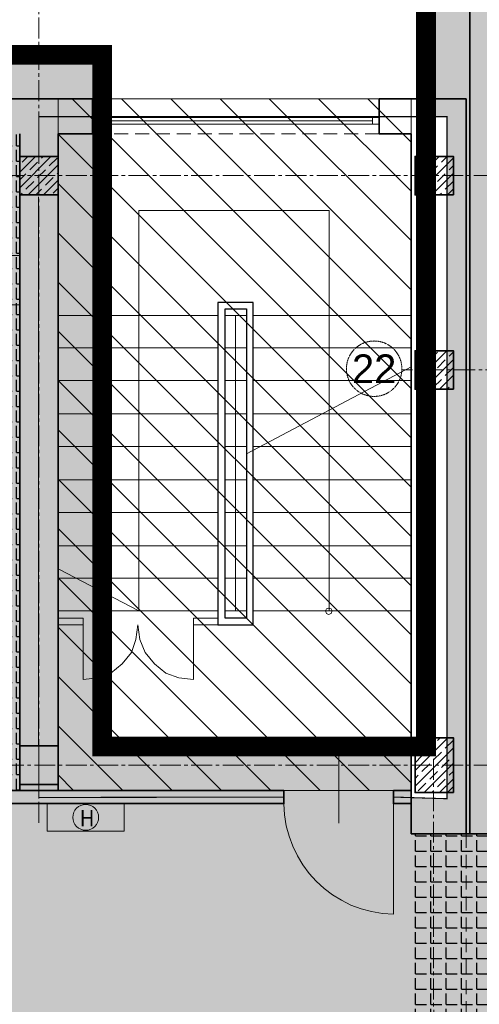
# Model space of a CAD drawing. Header units: millimetres. Extents: x -1413 to 4627, y 0 to 12711.
# Tile 98 of 247: x 1386 to 1804, y 6943 to 7840. Entities that reach past the tile are written whole.
import ezdxf
from ezdxf.enums import TextEntityAlignment as Align

# ---------------------------------------------------------------- set-up
doc = ezdxf.new("R2010")
doc.units = ezdxf.units.MM
for name, pattern in [('ACAD_ISO02W100', [15, 12, -3]), ('CACHE2', [4.7625, 3.175, -1.5875]), ('CENTER2', [28.575, 19.05, -3.175, 3.175, -3.175]), ('CONTINU', [0]), ('DASHED', [19.05, 12.7, -6.35]), ('DASHED2', [0.375, 0.25, -0.125])]:
    doc.linetypes.add(name, pattern=pattern)
doc.layers.add('PDF _Geometria', color=7, linetype='Continuous')
doc.layers.add('SQ_STREFY FUNKCJONALNE', color=7, linetype='Continuous')
for name, color, linetype, lineweight in [('SQ EI', 1, 'ZYGZAK', 9), ('sq_bud istn', 253, 'Continuous', 15), ('SQ_HATCH', 140, 'Continuous', 13), ('SQ_ISTN.Ściany', 140, 'Continuous', 35), ('SQ_Nadproża', 112, 'DASHED', 13), ('Sq_Okna', 170, 'Continuous', 9), ('SQ_Osie', 220, 'CENTER2', 9), ('SQ_TECHNOLOGIA', 251, 'Continuous', 9), ('SQ_ZAKRES_OPRACOWANIA', 7, 'ACAD_ISO02W100', 20)]:
    doc.layers.add(name, color=color, linetype=linetype, lineweight=lineweight)
doc.layers.add('SQ_P.POŻ', color=7, linetype='CONTINU', lineweight=13, true_color=0xc70000)
doc.layers.add('SQ_Widok', color=7, linetype='DASHED', lineweight=15, true_color=0x474747)
doc.styles.add('Arial Narrow_2', font='ARIALN.TTF', dxfattribs={"height": 20})
doc.styles.get("Standard").update_dxf_attribs({"font": 'arial.ttf'})
doc.linetypes.add('ZYGZAK', pattern='A,0.00254,-5.08,[131,ltypeshp.shx,S=5.08,R=0,X=-5.08,Y=0],-10.16,[131,ltypeshp.shx,S=5.08,R=180,X=5.08,Y=0],-5.08', length=20.32254)
pattern_1 = [(0, (0, 0), (0, 13.97), [10.16, -3.81]), (90, (0, 0), (-13.97, 9e-16), [10.16, -3.81])]

# ---------------------------------------------------------------- blocks, each defined once
blk = doc.blocks.new('osie bud A')
at = {"layer": 'SQ_ISTN.Ściany', "lineweight": 5}
h = blk.add_hatch(dxfattribs=at)
h.set_pattern_fill('JIS_STN_1E', color=256, scale=10)
h.set_pattern_definition([(45, (46210.293, 23121.439), (-7.071068, 7.071068), []), (45, (46217.343, 23121.439), (-7.071068, 7.071068), [10, -5])])
h.paths.add_polyline_path([(25436.8, 18313.95), (25471.8, 18313.95), (25471.8, 18278.95), (25436.8, 18278.95)])
h.paths.add_polyline_path([(25436.8, 18613.95), (25471.8, 18613.95), (25471.8, 18578.95), (25436.8, 18578.95)])
h.paths.add_polyline_path([(25436.8, 19153.95), (25471.8, 19153.95), (25471.8, 19118.95), (25436.8, 19118.95)])
h.paths.add_polyline_path([(24776.8, 19153.95), (24811.8, 19153.95), (24811.8, 19118.95), (24776.8, 19118.95)])
h.paths.add_polyline_path([(24116.8, 19153.95), (24151.8, 19153.95), (24151.8, 19118.95), (24116.8, 19118.95)])
h.paths.add_polyline_path([(23456.8, 19153.95), (23491.8, 19153.95), (23491.8, 19118.95), (23456.8, 19118.95)])
h.paths.add_polyline_path([(23456.8, 18613.95), (23491.8, 18613.95), (23491.8, 18578.95), (23456.8, 18578.95)])
h.paths.add_polyline_path([(23456.8, 18313.95), (23491.8, 18313.95), (23491.8, 18278.95), (23456.8, 18278.95)])
h.paths.add_polyline_path([(23456.8, 17776.95), (23491.8, 17776.95), (23491.8, 17741.95), (23456.8, 17741.95)])
h.paths.add_polyline_path([(24116.8, 17776.95), (24151.8, 17776.95), (24151.8, 17741.95), (24116.8, 17741.95)])
h.paths.add_polyline_path([(24776.8, 17776.95), (24811.8, 17776.95), (24811.8, 17741.95), (24776.8, 17741.95)])
h.paths.add_polyline_path([(25436.8, 17776.95), (25471.8, 17776.95), (25471.8, 17741.95), (25436.8, 17741.95)])
h.paths.add_polyline_path([(24776.8, 18313.95), (24811.8, 18313.95), (24811.8, 18278.95), (24776.8, 18278.95)])
h.paths.add_polyline_path([(24776.8, 18613.95), (24811.8, 18613.95), (24811.8, 18578.95), (24776.8, 18578.95)])
h.paths.add_polyline_path([(24116.8, 18613.95), (24151.8, 18613.95), (24151.8, 18578.95), (24116.8, 18578.95)])
h.paths.add_polyline_path([(23156.8, 18313.95), (23191.8, 18313.95), (23191.8, 18278.95), (23156.8, 18278.95)])
h.paths.add_polyline_path([(24116.8, 18313.95), (24151.8, 18313.95), (24151.8, 18278.95), (24116.8, 18278.95)])
h = blk.add_hatch(dxfattribs=at)
h.set_pattern_fill('JIS_STN_1E', color=256, scale=10)
h.set_pattern_definition([(45, (41985.81, 20594.946), (-7.071068, 7.071068), []), (45, (41992.86, 20594.946), (-7.071068, 7.071068), [10, -5])])
h.paths.add_polyline_path([(22796.8, 18321.45), (22831.8, 18321.45), (22831.8, 18271.45), (22796.8, 18271.45)])
h.paths.add_polyline_path([(22796.8, 18621.45), (22831.8, 18621.45), (22831.8, 18571.45), (22796.8, 18571.45)])
h.paths.add_polyline_path([(22796.8, 17776.95), (22831.8, 17776.95), (22831.8, 17741.95), (22796.8, 17741.95)])
h.paths.add_polyline_path([(22796.8, 17953.95), (22831.8, 17953.95), (22831.8, 17918.95), (22796.8, 17918.95)])
h.paths.add_polyline_path([(23156.8, 17776.95), (23191.8, 17776.95), (23191.8, 17741.95), (23156.8, 17741.95)])
at = {"layer": 'SQ_ISTN.Ściany'}
for points in [[(22796.8, 18321.45), (22831.8, 18321.45), (22831.8, 18271.45), (22796.8, 18271.45)], [(23156.8, 18313.95), (23191.8, 18313.95), (23191.8, 18278.95), (23156.8, 18278.95)], [(22796.8, 17953.95), (22831.8, 17953.95), (22831.8, 17918.95), (22796.8, 17918.95)], [(22796.8, 17776.95), (22831.8, 17776.95), (22831.8, 17741.95), (22796.8, 17741.95)], [(23156.8, 17776.95), (23191.8, 17776.95), (23191.8, 17741.95), (23156.8, 17741.95)], [(23156.8, 17776.95), (23191.8, 17776.95), (23191.8, 17741.95), (23156.8, 17741.95)]]:
    blk.add_lwpolyline(points, close=True, dxfattribs=at)
at = {"layer": 'SQ_Osie'}
for p, q in [((22814.35, 19281.37), (22815.47, 17546.82)), ((23174.3, 18348.86), (23174.3, 17597.31)), ((22587.87, 18296.45), (25598.18, 18296.45)), ((22587.87, 17759.45), (25598.18, 17759.45))]:
    blk.add_line(p, q, dxfattribs=at)
blk = doc.blocks.new('hydrrant wewn.')
at = {"layer": 'SQ_P.POŻ', "color": 1, "lineweight": 13}
blk.add_lwpolyline([(-6514.59, 7028.3), (-6514.59, 7003.3), (-6584.59, 7003.3), (-6584.59, 7028.3)], close=True, dxfattribs=at)
blk.add_circle((-6549.59, 7015.8), 11.77, dxfattribs=at)
at = {"layer": 'SQ_P.POŻ', "insert": (-6554.57, 7022.57), "char_height": 15, "attachment_point": 1, "style": 'Arial Narrow_2'}
blk.add_mtext_dynamic_manual_height_columns('H', width=17.4136, gutter_width=100, heights=[0], dxfattribs=at)
blk = doc.blocks.new('stan projektowany')
at = {"layer": 'sq_bud istn'}
h = blk.add_hatch(dxfattribs=at)
h.set_pattern_fill('LINE', color=256, scale=10, angle=135)
h.set_pattern_definition([(135, (-10464.962, 0), (-22.45064, -22.45064), [])])
h.paths.add_polyline_path([(-17039.65, 7138.15), (-16718.15, 7138.15), (-16718.15, 7768.15), (-17039.65, 7768.15)])
at = {"layer": 'SQ_HATCH'}
h = blk.add_hatch(dxfattribs=at)
h.set_pattern_fill('ANGLE')
h.set_pattern_definition([(0, (-10464.962, 6233.929), (0, 6.985), [5.08, -1.905]), (90, (-10464.962, 6233.929), (-6.985, 4e-16), [5.08, -1.905])])
h.paths.add_polyline_path([(-15233.14, 8198.65), (-15198.14, 8198.65), (-15176.65, 8198.65), (-15176.65, 8216.15), (-15144.65, 8216.15), (-15144.65, 8147.15), (-15144.65, 7886.15), (-15144.65, 7837.15), (-15144.65, 7734.77), (-15104.65, 7734.77), (-15104.65, 10535.59), (-15737.65, 10535.59), (-15737.65, 10615.59), (-15789.65, 10615.59), (-16075.65, 10615.59), (-16075.65, 9587.27), (-16120.11, 9587.27), (-16120.11, 9436.61), (-16071.65, 9436.61), (-16071.65, 9307.59), (-16259.65, 9307.59), (-16259.65, 8898.65), (-16704.65, 8898.65), (-16704.65, 7768.15), (-16704.65, 7751.82), (-16685.57, 7751.82), (-16685.57, 7130.61), (-16718.15, 7131.63), (-16718.15, 7178.15), (-16999.65, 7178.15), (-16999.65, 7808.15), (-19394.65, 7808.15), (-19394.65, 6211.23), (-19462.48, 6211.23), (-19462.48, 5925.46), (-18509.26, 5925.46), (-18509.26, 6211.23), (-17103.03, 6223.02), (-17103.03, 5881.49), (-15104.65, 5873.27), (-15104.65, 7734.77), (-15144.65, 7734.77), (-15144.65, 7707.15), (-15176.65, 7707.15), (-15176.65, 7706.65), (-15176.65, 7706.65), (-15259.89, 7706.65), (-15259.87, 7706.75), (-15259.87, 7707.15), (-15292.71, 7707.15), (-15292.71, 7696.65), (-15292.7, 7696.65), (-15292.71, 7706.65), (-15297.71, 7706.65), (-15297.7, 7699.45, 0.414214), (-15297.4, 7699.15), (-15296.5, 7699.15, -0.414214), (-15296.2, 7698.85), (-15296.2, 7696.95, 0.527766), (-15295.86, 7696.59, -0.450501), (-15295.27, 7696.07, -0.414104), (-15295.79, 7695.54), (-15295.07, 7695.5), (-15295.79, 7695.54, -0.414323), (-15296.32, 7696.07, -0.409171), (-15295.87, 7696.65, -0.450389), (-15296.2, 7696.95), (-15296.2, 7698.85, 0.414214), (-15296.5, 7699.15), (-15297.4, 7699.15, -0.414214), (-15297.7, 7699.45), (-15297.71, 7706.65), (-15292.71, 7706.65), (-15292.71, 7707.15), (-15259.87, 7707.15), (-15259.87, 7734.77), (-15473.3, 7734.77), (-15473.3, 7771.14, -0.414214), (-15477.3, 7775.14, -1), (-15469.3, 7775.14, -0.414214), (-15473.3, 7771.14), (-15473.3, 7749.3), (-15457.7, 7749.3), (-15457.7, 7760.15), (-15457.96, 7760.19), (-15457.96, 7773.87), (-15457.96, 7787.54), (-15457.7, 7799.3), (-15457.7, 7787.58), (-15431.62, 7791.36, -0.038172), (-15427.99, 7791.64, -0.032853), (-15424.84, 7791.44, -0.057631), (-15419.72, 7790.17, -0.057695), (-15415.53, 7788.02, -0.068919), (-15411.87, 7784.77, -0.070278), (-15409.44, 7780.92, -0.066142), (-15408.18, 7776.69, -0.045653), (-15407.94, 7773.2, -0.032968), (-15408.15, 7770.68, -0.068737), (-15409.44, 7766.28, -0.070278), (-15411.87, 7762.43, -0.068919), (-15415.53, 7759.18, -0.057695), (-15419.72, 7757.03, -0.057631), (-15424.84, 7755.76, -0.032853), (-15427.99, 7755.56, -0.033182), (-15431.15, 7755.77), (-15457.7, 7760.15), (-15457.7, 7749.3), (-15473.3, 7749.3), (-15473.3, 7734.77), (-15259.87, 7734.77), (-15259.87, 7837.15), (-15259.9, 7837.15), (-15259.87, 7837.13), (-15176.65, 7837.15), (-15176.65, 7734.77), (-15144.65, 7734.77), (-15144.65, 7837.15), (-15144.65, 7886.15), (-15176.65, 7886.15), (-15176.65, 8147.15), (-15176.65, 8163.65), (-15198.14, 8163.65), (-15233.14, 8163.65)])
at = {"layer": 'PDF _Geometria', "color": 251, "lineweight": 13, "true_color": 0x636466}
for points in [[(-16792.76, 7301.77), (-16792.76, 7666.45), (-16966.22, 7666.45), (-16966.22, 7301.77), (-17038.98, 7339.84)], [(-16894.29, 7570.84), (-17038.98, 7570.84)], [(-16868.06, 7570.84), (-16887.53, 7570.84)], [(-16878.21, 7301.77), (-16878.21, 7570.84)], [(-16717.45, 7570.84), (-16862.14, 7570.84)], [(-16894.29, 7541.22), (-17038.98, 7541.22)], [(-16868.06, 7541.22), (-16887.53, 7541.22)], [(-16717.45, 7541.22), (-16862.14, 7541.22)], [(-16717.45, 7524.3), (-16868.06, 7444.76)], [(-16894.29, 7511.61), (-17038.98, 7511.61)], [(-16868.06, 7511.61), (-16887.53, 7511.61)], [(-16717.45, 7511.61), (-16862.14, 7511.61)], [(-16894.29, 7481.15), (-17038.98, 7481.15)], [(-16868.06, 7481.15), (-16887.53, 7481.15)], [(-16717.45, 7481.15), (-16862.14, 7481.15)], [(-16894.29, 7451.54), (-17038.98, 7451.54)], [(-16868.06, 7451.54), (-16887.53, 7451.54)], [(-16717.45, 7451.54), (-16862.14, 7451.54)], [(-16894.29, 7421.07), (-17038.98, 7421.07)], [(-16868.06, 7421.07), (-16887.53, 7421.07)], [(-16717.45, 7421.07), (-16862.14, 7421.07)], [(-16894.29, 7391.45), (-17038.98, 7391.45)], [(-16868.06, 7391.45), (-16887.53, 7391.45)], [(-16717.45, 7391.45), (-16862.14, 7391.45)], [(-16894.29, 7361), (-17038.98, 7361)], [(-16868.06, 7361), (-16887.53, 7361)], [(-16717.45, 7361), (-16862.14, 7361)], [(-16894.29, 7331.39), (-17038.98, 7331.39)], [(-16868.06, 7331.39), (-16887.53, 7331.39)], [(-16717.45, 7331.39), (-16862.14, 7331.39)], [(-16894.29, 7301.77), (-17038.98, 7301.77)], [(-16868.06, 7301.77), (-16887.53, 7301.77)], [(-16717.45, 7301.77), (-16862.14, 7301.77)], [(-17038.98, 7295), (-17016.98, 7295), (-17016.98, 7289.07), (-17038.98, 7289.07)], [(-16894.29, 7289.07), (-16916.29, 7289.07), (-16916.29, 7295), (-16894.29, 7295)]]:
    blk.add_lwpolyline(points, dxfattribs=at)
at = {"layer": 'PDF _Geometria', "color": 251, "lineweight": 30, "true_color": 0x636466}
for points in [[(-16862.14, 7289.07), (-16862.14, 7582.69), (-16894.29, 7582.69), (-16894.29, 7289.07)], [(-16887.53, 7295), (-16887.53, 7576.76), (-16868.06, 7576.76), (-16868.06, 7295)]]:
    blk.add_lwpolyline(points, close=True, dxfattribs=at)
at = {"layer": 'PDF _Geometria', "color": 251, "lineweight": 13, "true_color": 0x636466}
blk.add_lwpolyline([(-16796.14, 7301.77), (-16795.29, 7299.23), (-16793.6, 7298.38), (-16791.06, 7299.23), (-16790.22, 7301.77), (-16791.06, 7303.46), (-16793.6, 7304.3), (-16795.29, 7303.46)], close=True, dxfattribs=at)
at = {"layer": 'PDF _Geometria', "color": 251, "lineweight": 9, "true_color": 0x636466}
blk.add_lwpolyline([(-16916.29, 7289.07), (-16916.29, 7239.15), (-16929.83, 7240.84), (-16941.68, 7245.07), (-16951.83, 7253.53), (-16960.29, 7263.69), (-16965.37, 7275.53), (-16967.06, 7289.07), (-16968.76, 7275.53), (-16972.98, 7263.69), (-16981.45, 7253.53), (-16991.6, 7245.07), (-17003.45, 7240.84), (-17016.98, 7239.15), (-17016.98, 7289.07)], dxfattribs=at)
at = {"layer": 'SQ EI', "lineweight": 25, "const_width": 1}
for points in [[(-17057.15, 7715.65), (-17057.15, 7751.82), (-16685.57, 7751.82), (-16685.57, 7130.61), (-16734.22, 7132.13)], [(-17057.5, 7679), (-17057.5, 7179.31)], [(-16834.22, 7132.13), (-17057.15, 7131.74), (-17057.15, 7178.65)]]:
    blk.add_lwpolyline(points, dxfattribs=at)
at = {"layer": 'sq_bud istn'}
blk.add_lwpolyline([(-17039.65, 7138.15), (-16718.15, 7138.15), (-16718.15, 7768.15), (-17039.65, 7768.15)], close=True, dxfattribs=at)
at = {"layer": 'sq_bud istn', "color": 18, "true_color": 0x000000}
blk.add_lwpolyline([(-16784.14, 7108.33), (-16784.14, 7176.87)], dxfattribs=at)
blk.add_lwpolyline([(-16734.22, 7025.41), (-16734.22, 7126.1)], close=True, dxfattribs=at)
blk.add_arc((-16732.44, 7127.02), 101.63, 180.52032, 268.9964, dxfattribs=at)
at = {"layer": 'SQ_ISTN.Ściany'}
for p, q in [((-16664.65, 7886.15), (-16664.65, 7098.69)), ((-17008.35, 7768.15), (-17143.11, 7768.15)), ((-17008.35, 7736.15), (-17008.35, 7768.15)), ((-16668.15, 7768.15), (-16747.35, 7768.15)), ((-16747.35, 7736.15), (-16747.35, 7768.15)), ((-16668.15, 7768.15), (-16668.15, 7098.69)), ((-17074.65, 7138.15), (-17074.65, 7736.15)), ((-17008.35, 7736.15), (-17039.65, 7736.15)), ((-17039.65, 7138.15), (-17039.65, 7736.15)), ((-16718.15, 7736.15), (-16747.35, 7736.15)), ((-16718.15, 7736.15), (-16718.15, 7098.69)), ((-16834.22, 7138.15), (-17083.68, 7138.15)), ((-16834.22, 7126.1), (-16834.22, 7138.15)), ((-16718.15, 7138.15), (-16734.22, 7138.15)), ((-16734.22, 7126.1), (-16734.22, 7138.15)), ((-16834.22, 7126.15), (-17083.68, 7126.15)), ((-16718.15, 7126.15), (-16734.22, 7126.15)), ((-16718.15, 7098.68), (-16632.65, 7098.69))]:
    blk.add_line(p, q, dxfattribs=at)
at = {"layer": 'SQ_Nadproża'}
blk.add_lwpolyline([(-16668.15, 7098.69), (-16668.15, 6923.69)], dxfattribs=at)
at = {"layer": 'Sq_Okna'}
for p, q in [((-17002.35, 7751.15), (-16753.35, 7751.15)), ((-17002.35, 7748.15), (-16753.35, 7748.15)), ((-17002.35, 7745.15), (-16753.35, 7745.15))]:
    blk.add_line(p, q, dxfattribs=at)
for points in [[(-17002.35, 7751.15), (-17002.35, 7745.15), (-17008.35, 7745.15), (-17008.35, 7751.15)], [(-16747.35, 7751.15), (-16747.35, 7745.15), (-16753.35, 7745.15), (-16753.35, 7751.15)]]:
    blk.add_lwpolyline(points, close=True, dxfattribs=at)
at = {"layer": 'SQ_Osie'}
blk.add_lwpolyline([(-15059.67, 7521.15), (-16726.65, 7521.15)], dxfattribs=at)
at = {"layer": 'SQ_Osie', "linetype": 'ByBlock'}
blk.add_circle((-16751.89, 7522.29), 25.25, dxfattribs=at)
at = {"layer": 'SQ_Widok'}
for points in [[(-16747.35, 7768.15), (-17008.35, 7768.15)], [(-16747.35, 7736.15), (-17008.35, 7736.15)]]:
    blk.add_lwpolyline(points, dxfattribs=at)
at = {"layer": 'SQ_ZAKRES_OPRACOWANIA', "color": 251, "linetype": 'DASHED2', "ltscale": 100, "true_color": 0x636466, "const_width": 18}
blk.add_lwpolyline([(-19394.65, 7808.15), (-16999.65, 7808.15), (-16999.65, 7178.15), (-16704.65, 7178.15), (-16704.65, 7768.15), (-16704.65, 8898.65), (-16259.65, 8898.65), (-16259.65, 9307.59), (-16071.65, 9307.59), (-16071.65, 9436.61), (-16120.11, 9436.61), (-16120.11, 9587.27), (-16075.65, 9587.27), (-16075.65, 10615.59)], dxfattribs=at)
at = {"layer": 'SQ EI', "lineweight": 30}
blk.add_blockref('hydrrant wewn.', (-10464.96, 97.85), dxfattribs=at)
at = {"layer": 'SQ_Osie', "linetype": 'CACHE2', "ltscale": 5, "rotation": 180}
blk.add_blockref('osie bud A', (6117.15, 25457.6), dxfattribs=at)
at = {"layer": 'SQ_Osie'}
blk.add_text('22', height=26, dxfattribs=at).set_placement((-16751.89, 7522.29), align=Align.MIDDLE_CENTER)
blk = doc.blocks.new('WYPOSAŻENIE')
at = {"layer": 'SQ_TECHNOLOGIA'}
for p, q in [((6556.35, -2028.96), (6542.5, -2028.96)), ((6556.35, -2073.94), (6542.5, -2073.94))]:
    blk.add_line(p, q, dxfattribs=at)

msp = doc.modelspace()

# ---------------------------------------------------------------- hatches: boundary and pattern name
at = {"layer": 'SQ_HATCH'}
h = msp.add_hatch(dxfattribs=at)
h.set_pattern_fill('ANGLE')
h.set_pattern_definition([(0, (7995.666, 6233.929), (0, 6.985), [5.08, -1.905]), (90, (7995.666, 6233.929), (-6.985, 4e-16), [5.08, -1.905])])
h.paths.add_polyline_path([(3227.49, 8198.65), (3262.49, 8198.65), (3283.98, 8198.65), (3283.98, 8216.15), (3315.98, 8216.15), (3315.98, 8147.15), (3315.98, 7886.15), (3315.98, 7837.15), (3315.98, 7734.77), (3355.98, 7734.77), (3355.98, 10535.59), (2722.98, 10535.59), (2722.98, 10615.59), (2670.98, 10615.59), (2384.98, 10615.59), (2384.98, 9587.27), (2340.51, 9587.27), (2340.51, 9436.61), (2388.98, 9436.61), (2388.98, 9307.59), (2200.98, 9307.59), (2200.98, 8898.65), (1755.98, 8898.65), (1755.98, 7768.15), (1755.98, 7751.82), (1775.06, 7751.82), (1775.06, 7130.61), (1742.48, 7131.63), (1742.48, 7178.15), (1460.98, 7178.15), (1460.98, 7808.15), (-934.02, 7808.15), (-934.02, 6211.23), (-1001.86, 6211.23), (-1001.86, 5925.46), (-48.63, 5925.46), (-48.63, 6211.23), (1357.6, 6223.02), (1357.6, 5881.49), (3355.98, 5873.27), (3355.98, 7734.77), (3315.98, 7734.77), (3315.98, 7707.15), (3283.98, 7707.15), (3283.98, 7706.65), (3283.98, 7706.65), (3200.74, 7706.65), (3200.76, 7706.75), (3200.76, 7707.15), (3167.92, 7707.15), (3167.92, 7696.65), (3167.92, 7696.65), (3167.92, 7706.65), (3162.92, 7706.65), (3162.92, 7699.45, 0.414214), (3163.22, 7699.15), (3164.12, 7699.15, -0.414214), (3164.42, 7698.85), (3164.42, 7696.95, 0.527766), (3164.77, 7696.59, -0.450501), (3165.36, 7696.07, -0.414104), (3164.83, 7695.54), (3165.56, 7695.5), (3164.83, 7695.54, -0.414323), (3164.3, 7696.07, -0.409171), (3164.76, 7696.65, -0.450389), (3164.42, 7696.95), (3164.42, 7698.85, 0.414214), (3164.12, 7699.15), (3163.22, 7699.15, -0.414214), (3162.92, 7699.45), (3162.92, 7706.65), (3167.92, 7706.65), (3167.92, 7707.15), (3200.76, 7707.15), (3200.76, 7734.77), (2987.32, 7734.77), (2987.32, 7771.14, -0.414214), (2983.32, 7775.14, -1), (2991.32, 7775.14, -0.414214), (2987.32, 7771.14), (2987.32, 7749.3), (3002.93, 7749.3), (3002.93, 7760.15), (3002.67, 7760.19), (3002.67, 7773.87), (3002.67, 7787.54), (3002.93, 7799.3), (3002.93, 7787.58), (3029, 7791.36, -0.038172), (3032.64, 7791.64, -0.032853), (3035.79, 7791.44, -0.057631), (3040.91, 7790.17, -0.057695), (3045.1, 7788.02, -0.068919), (3048.75, 7784.77, -0.070278), (3051.19, 7780.92, -0.066142), (3052.45, 7776.69, -0.045653), (3052.69, 7773.2, -0.032968), (3052.48, 7770.68, -0.068737), (3051.19, 7766.28, -0.070278), (3048.75, 7762.43, -0.068919), (3045.1, 7759.18, -0.057695), (3040.91, 7757.03, -0.057631), (3035.79, 7755.76, -0.032853), (3032.64, 7755.56, -0.033182), (3029.48, 7755.77), (3002.93, 7760.15), (3002.93, 7749.3), (2987.32, 7749.3), (2987.32, 7734.77), (3200.76, 7734.77), (3200.75, 7837.15), (3200.73, 7837.15), (3200.75, 7837.13), (3283.98, 7837.15), (3283.98, 7734.77), (3315.98, 7734.77), (3315.98, 7837.15), (3315.98, 7886.15), (3283.98, 7886.15), (3283.98, 8147.15), (3283.98, 8163.65), (3262.49, 8163.65), (3227.49, 8163.65)])
at = {"layer": 'SQ_STREFY FUNKCJONALNE', "true_color": 0xed1f24}
h = msp.add_hatch(dxfattribs=at)
h.set_pattern_fill('ANGLE', color=240, scale=2)
h.set_pattern_definition(pattern_1)
h.paths.add_polyline_path([(1385.98, 7736.15), (1120.98, 7736.15), (1120.98, 7680.65), (1109.03, 7680.65), (1109.03, 7490.79), (1179.37, 7490.79), (1179.37, 7458.79), (1109.1, 7458.79), (1109.1, 7191.15), (1151.1, 7191.15), (1151.1, 7138.15), (1385.98, 7138.15)])
h = msp.add_hatch(dxfattribs=at)
h.set_pattern_fill('ANGLE', color=240, scale=2)
h.set_pattern_definition(pattern_1)
h.paths.add_polyline_path([(1742.48, 7126.15), (-427.48, 7126.15), (-427.48, 7378.95), (-573.89, 7378.95), (-573.89, 7138.15), (-522.02, 7138.15), (-522.02, 6896.17), (507.48, 6896.02), (507.48, 6836.1), (437.97, 6836.1), (437.98, 6670.69), (507.48, 6670.7), (1040.48, 6670.7), (1108.98, 6670.7), (1108.98, 6836.1), (1040.48, 6836.15), (1040.48, 6896.06), (1432.44, 6896.15), (1432.44, 6680.7), (1742.48, 6680.7)])
h = msp.add_hatch(dxfattribs=at)
h.set_pattern_fill('ANGLE', color=240, scale=2)
h.set_pattern_definition(pattern_1)
h.paths.add_polyline_path([(2036.47, 6830.69), (2036.47, 7098.68), (1742.48, 7098.68), (1742.48, 6923.69), (1827.98, 6923.69), (1827.98, 6868.69), (1884.48, 6868.69), (1884.48, 6830.69), (1792.48, 6830.69), (1792.48, 6283.23), (2036.48, 6283.21)])

# ---------------------------------------------------------------- block references
at = {"layer": 'SQ_TECHNOLOGIA'}
msp.add_blockref('WYPOSAŻENIE', (-5170.27, 9654.29), dxfattribs=at)
at = {"layer": 'SQ_ZAKRES_OPRACOWANIA', "color": 251, "linetype": 'DASHED2', "ltscale": 100, "true_color": 0x636466}
msp.add_blockref('stan projektowany', (18460.63, 0), dxfattribs=at)

doc.saveas('drawing.dxf')
